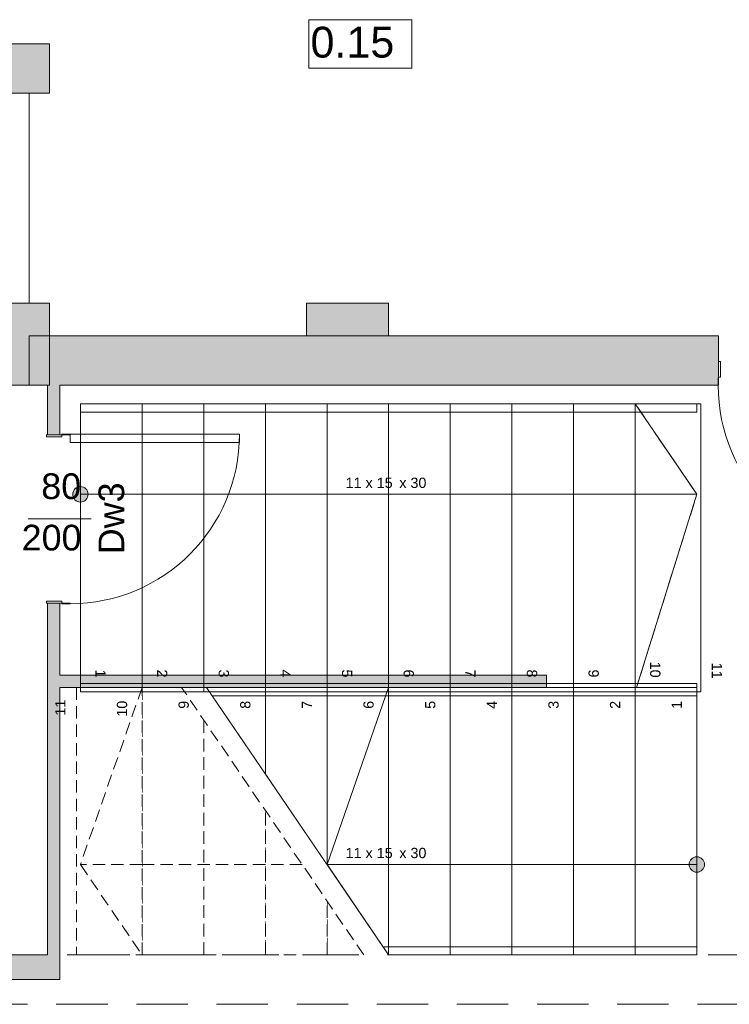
# Model space of a CAD drawing. Header units: millimetres. Extents: x 922208 to 1069538, y -182208 to -99877.
# Tile 230 of 256: x 975441 to 978895, y -133652 to -128864. Entities that reach past the tile are written whole.
import ezdxf

# ---------------------------------------------------------------- set-up
doc = ezdxf.new("R2010")
doc.units = ezdxf.units.MM
doc.header["$MEASUREMENT"] = 0
doc.set_wipeout_variables(frame=1)
for name, pattern in [('HIDDEN', [20, 10, -10]), ('Przerywana długa', [390, 250, -140]), ('Przerywana gęsta', [90, 60, -30]), ('Wipeout_Contour', [1000, 0, -1000])]:
    doc.linetypes.add(name, pattern=pattern)
for name, color, linetype, lineweight in [('IS_POWRÓT', 5, 'HIDDEN', 30), ('Nowe_210-A Pomieszczenia_Nr_pióra__41', 7, 'Continuous', 15), ('Nowe_220-A Ściany_Nr_pióra__19', 255, 'Continuous', 0), ('Nowe_220-A Ściany_Nr_pióra__23', 7, 'Continuous', 15), ('Nowe_220-A Ściany_Nr_pióra__27', 7, 'Continuous', 25), ('Nowe_220-A Ściany_Nr_pióra__3', 7, 'Continuous', 13), ('Nowe_220-A Ściany_Nr_pióra__7', 7, 'Continuous', 13), ('Nowe_250-A Schody Pochylnie_Nr_pióra__1', 7, 'Continuous', 13), ('Nowe_250-A Schody Pochylnie_Nr_pióra__11', 7, 'Continuous', 13), ('Nowe_250-A Schody Pochylnie_Nr_pióra__71', 7, 'Continuous', 13), ('Nowe_250-A Schody Pochylnie_Nr_pióra__91', 7, 'Continuous', 13), ('Nowe_260-A Balustrady_Nr_pióra__91', 7, 'Continuous', 13), ('Nowe_450-K Stropy_Nr_pióra__21', 7, 'Continuous', 25)]:
    doc.layers.add(name, color=color, linetype=linetype, lineweight=lineweight)
doc.layers.add('Nowe_220-A Ściany_Nr_pióra__45', color=7, linetype='Continuous', lineweight=15, true_color=0x40a5ff)
doc.layers.add('Nowe_250-A Schody Pochylnie', color=7, linetype='Continuous')
doc.styles.add('STYL_AUTOMATYCZNY_1', font='arial.ttf')

# ---------------------------------------------------------------- blocks, each defined once
blk = doc.blocks.new('parter01')
at = {"layer": 'Nowe_220-A Ściany_Nr_pióra__19', "linetype": 'Continuous', "lineweight": 0}
for points in [[(974086.55073, -102670.02068), (975586.55073, -102670.02068), (975586.55073, -102430.02068), (974086.55073, -102430.02068)], [(974326.55073, -104090.02068), (975586.55073, -104090.02068), (975586.55073, -103690.02068), (974326.55073, -103690.02068)], [(976836.55073, -103850.02068), (977236.55073, -103850.02068), (977236.55073, -103690.02068), (976836.55073, -103690.02068)], [(975486.55073, -104090.02068), (978842.28427, -104090.02068), (978842.28427, -103850.0207), (975486.55073, -103850.0207)], [(975576.55073, -104090.02068), (975576.55073, -104330.02069), (975636.55072, -104330.02069), (975636.55072, -104090.02068)], [(975576.55073, -106860.02068), (975636.55072, -106860.02068), (975636.55072, -105150.02069), (975576.55073, -105150.02069)], [(974449.08631, -106980.02068), (975636.55073, -106980.02068), (975636.55073, -106860.02068), (974449.08631, -106860.02068)]]:
    blk.add_hatch(color=255, dxfattribs=at).paths.add_polyline_path(points)
at = {"layer": 'Nowe_210-A Pomieszczenia_Nr_pióra__41', "color": 7, "linetype": 'Continuous', "lineweight": 0}
for p, q in [((976848.3824, -102312.16343), (977348.7624, -102312.16343)), ((976848.3824, -102547.87793), (976848.3824, -102312.16343)), ((977348.7624, -102312.16343), (977348.7624, -102547.87793)), ((977348.7624, -102547.87793), (976848.3824, -102547.87793))]:
    blk.add_line(p, q, dxfattribs=at)
at = {"layer": 'Nowe_220-A Ściany_Nr_pióra__23', "color": 7, "linetype": 'Continuous', "lineweight": 0}
for p, q in [((978842.28427, -104090.02068), (978842.28427, -103975.02068)), ((978842.28427, -103975.02068), (978852.28427, -103975.02068)), ((978852.28427, -103975.02068), (978852.28427, -104050.02068)), ((978852.28427, -104050.02068), (978840.28427, -104050.02068)), ((978840.28427, -104050.02068), (978840.28427, -104090.02068)), ((978840.28427, -104090.02068), (978842.28427, -104090.02068)), ((975571.55073, -104330.02068), (975686.55073, -104330.02068)), ((975571.55073, -104340.02068), (975571.55073, -104330.02068)), ((975646.55073, -104340.02068), (975571.55073, -104340.02068)), ((975686.55073, -104328.02068), (975646.55073, -104328.02068)), ((975646.55073, -104328.02068), (975646.55073, -104340.02068)), ((975686.55073, -104330.02068), (975686.55073, -104328.02068)), ((975571.55073, -105140.02068), (975646.55073, -105140.02068)), ((975571.55073, -105150.02068), (975571.55073, -105140.02068)), ((975646.55073, -105140.02068), (975646.55073, -105152.02068)), ((975686.55073, -105150.02068), (975571.55073, -105150.02068)), ((975646.55073, -105152.02068), (975686.55073, -105152.02068)), ((975686.55073, -105152.02068), (975686.55073, -105150.02068))]:
    blk.add_line(p, q, dxfattribs=at)
at = {"layer": 'Nowe_220-A Ściany_Nr_pióra__27', "color": 7, "linetype": 'Continuous', "lineweight": 0}
for p, q in [((978842.28427, -103975.02068), (978842.28427, -103850.02068)), ((978842.28427, -103975.02068), (978842.28427, -103850.02068)), ((978842.28427, -104090.02068), (978842.28427, -103975.02068)), ((978842.28427, -104090.02068), (978842.28427, -103975.02068)), ((978842.28427, -104090.02068), (978842.28427, -103975.02068)), ((975636.55073, -104330.02068), (975576.55073, -104330.02068)), ((975636.55073, -104330.02068), (975576.55073, -104330.02068)), ((975636.55073, -104330.02068), (975576.55073, -104330.02068)), ((975636.55073, -105150.02068), (975576.55073, -105150.02068)), ((975636.55073, -105150.02068), (975576.55073, -105150.02068)), ((975636.55073, -105150.02068), (975576.55073, -105150.02068))]:
    blk.add_line(p, q, dxfattribs=at)
for points in [[(975586.55073, -102430.02068), (974086.55073, -102430.02068)], [(975586.55073, -102670.02068), (975586.55073, -102430.02068)], [(974086.55073, -102670.02068), (975586.55073, -102670.02068)], [(975586.55073, -103690.02068), (974326.55073, -103690.02068)], [(975586.55073, -104090.02068), (975586.55073, -103690.02068)], [(977236.55073, -103690.02068), (976836.55073, -103690.02068)], [(976836.55073, -103690.02068), (976836.55073, -103850.02068)], [(977236.55073, -103850.02068), (977236.55073, -103690.02068)], [(978842.28427, -103850.02068), (975486.55073, -103850.02068)], [(975486.55073, -103850.02068), (975486.55073, -104090.02068)], [(976836.55073, -103850.02068), (977236.55073, -103850.02068)], [(974326.55073, -104090.02068), (975586.55073, -104090.02068)], [(975486.55073, -104090.02068), (975576.55073, -104090.02068)], [(975576.55073, -104090.02068), (975576.55073, -104330.02069)], [(975636.55073, -104090.02068), (978842.28427, -104090.02068)], [(975636.55073, -104330.02069), (975636.55073, -104090.02068)], [(975576.55073, -105150.02069), (975576.55073, -106860.02068)], [(975636.55073, -105500.02068), (975636.55073, -105150.02069)], [(975636.55073, -106860.02068), (975636.55073, -105560.02068)], [(975576.55073, -106860.02068), (974449.08631, -106860.02068)], [(975636.55073, -106980.02068), (975636.55073, -106860.02068)], [(974449.08631, -106980.02068), (975636.55073, -106980.02068)]]:
    blk.add_lwpolyline(points, dxfattribs=at)
for p in [(975636.55073, -104330.02068), (975636.55073, -104330.02068), (975636.55073, -105150.02068), (975636.55073, -105150.02068)]:
    blk.add_point(p, dxfattribs=at)
at = {"layer": 'Nowe_220-A Ściany_Nr_pióra__3', "color": 7, "linetype": 'Continuous', "lineweight": 0}
blk.add_line((975686.55073, -104328.02068), (975686.55073, -104368.02068), dxfattribs=at)
blk.add_arc((979664.28427, -104090.02068), 824, 180, 270, dxfattribs=at)
at = {"layer": 'Nowe_250-A Schody Pochylnie_Nr_pióra__1', "color": 7, "linetype": 'Continuous', "lineweight": 0}
for p, q in [((978736.55073, -104180.02068), (975736.55073, -104180.02068)), ((975736.55073, -104180.02068), (975736.55073, -105580.02068)), ((978736.55073, -105580.02068), (978736.55073, -104180.02068)), ((975736.55073, -105580.02068), (978736.55073, -105580.02068)), ((977236.55075, -106860.02068), (978736.55072, -106860.02068))]:
    blk.add_line(p, q, dxfattribs=at)
at = {"layer": 'Nowe_450-K Stropy_Nr_pióra__21', "color": 7, "linetype": 'Continuous', "lineweight": 0, "flags": 128}
blk.add_lwpolyline([(975486.55073, -103690.02068), (975486.55073, -102670.02068)], dxfattribs=at)
at = {"layer": 'Nowe_450-K Stropy_Nr_pióra__21', "color": 7, "linetype": 'Przerywana długa', "lineweight": 0, "flags": 128}
blk.add_lwpolyline([(974449.08631, -107100.02068), (979821.47731, -107100.02068)], dxfattribs=at)
at = {"layer": 'Nowe_210-A Pomieszczenia_Nr_pióra__41', "color": 7, "linetype": 'Continuous', "lineweight": 0, "insert": (977098.5724, -102346.44915), "char_height": 150, "attachment_point": 2, "style": 'STYL_AUTOMATYCZNY_1'}
blk.add_mtext('\\A1;{\\pqc;\\pt0,25;\\fArial|b0|i0|c238|p0;\\W1.000000;0.15\\fArial|b0|i0|c238|p0;\\W1.000000;\\A1{\\H.66x;\\S^  ;}\\fArial|b0|i0|c238|p0;\\W1.000000;\\fArial|b0|i0|c238|p0;\\W1.000000;\\A1{\\H.66x;\\S^  ;}}', dxfattribs=at)
at = {"layer": 'Nowe_250-A Schody Pochylnie_Nr_pióra__71', "color": 7, "linetype": 'Continuous', "lineweight": 0, "char_height": 50, "attachment_point": 4, "style": 'STYL_AUTOMATYCZNY_1'}
for insert, rotation in [((978834.40791, -105438.83718), 270), ((975638.69355, -105696.20418), 90)]:
    blk.add_mtext('\\A1;{\\pql;\\fArial|b0|i0|c238|p0;\\W1.000000;11}', dxfattribs=dict(at, insert=insert, rotation=rotation))
at = {"color": 254, "linetype": 'Wipeout_Contour', "lineweight": 0, "ltscale": 41389.139578}
blk.add_wipeout([(975736.55073, -105580.02068), (976036.55073, -105580.02068), (976036.55073, -104180.02068), (975736.55073, -104180.02068)], dxfattribs=at).dxf.layer = 'Nowe_250-A Schody Pochylnie'
at = {"layer": 'Nowe_250-A Schody Pochylnie_Nr_pióra__71', "linetype": 'Continuous', "lineweight": 0}
blk.add_hatch(color=7, dxfattribs=at).paths.add_polyline_path([(975736.55073, -104657.52068, 1), (975736.55073, -104582.52068, 1)])
at = {"layer": 'Nowe_220-A Ściany_Nr_pióra__45', "color": 161, "linetype": 'Continuous', "lineweight": 0, "true_color": 0x40a5ff}
blk.add_line((975788.33645, -104740.02068), (975481.95016, -104740.02068), dxfattribs=at)
at = {"layer": 'Nowe_250-A Schody Pochylnie_Nr_pióra__11', "color": 7, "linetype": 'Continuous', "lineweight": 0}
for p, q in [((976036.55073, -104180.02068), (975736.55073, -104180.02068)), ((975736.55073, -104180.02068), (975736.55073, -105580.02068)), ((976036.55073, -105580.02068), (976036.55073, -104180.02068)), ((975736.55073, -105580.02068), (976036.55073, -105580.02068))]:
    blk.add_line(p, q, dxfattribs=at)
blk.add_lwpolyline([(975736.55073, -104657.52068, 1), (975736.55073, -104582.52068, 1)], format="xyb", close=True, dxfattribs=at)
at = {"layer": 'Nowe_220-A Ściany_Nr_pióra__7', "color": 7, "linetype": 'Continuous', "lineweight": 0, "insert": (975951.22664, -104911.49118), "char_height": 125, "attachment_point": 7, "rotation": 90, "style": 'STYL_AUTOMATYCZNY_1'}
blk.add_mtext('\\A1;{\\pql;\\pt0;\\fArial|b0|i0|c238|p0;\\W1.000000;Dw3\\fArial|b0|i0|c238|p0;\\W1.000000;\\fArial|b0|i0|c238|p0;\\W1.000000;\\fArial|b0|i0|c238|p0;\\W1.000000;}', dxfattribs=at)
at = {"layer": 'Nowe_250-A Schody Pochylnie_Nr_pióra__71', "color": 7, "linetype": 'Continuous', "lineweight": 0, "insert": (975834.40791, -105471.88418), "char_height": 50, "attachment_point": 4, "rotation": 270, "style": 'STYL_AUTOMATYCZNY_1'}
blk.add_mtext('\\A1;{\\pql;\\fArial|b0|i0|c238|p0;\\W1.000000;1}', dxfattribs=at)
at = {"color": 254, "linetype": 'Wipeout_Contour', "lineweight": 0, "ltscale": 41489.432698}
blk.add_wipeout([(976036.55073, -105580.02068), (976336.55073, -105580.02068), (976336.55073, -104180.02068), (976036.55073, -104180.02068)], dxfattribs=at).dxf.layer = 'Nowe_250-A Schody Pochylnie'
at = {"layer": 'Nowe_250-A Schody Pochylnie_Nr_pióra__11', "color": 7, "linetype": 'Continuous', "lineweight": 0}
for p, q in [((976336.55073, -104180.02068), (976036.55073, -104180.02068)), ((976036.55073, -104180.02068), (976036.55073, -105580.02068)), ((976336.55073, -105580.02068), (976336.55073, -104180.02068)), ((975736.55073, -104620.02068), (976036.55073, -104620.02068)), ((976036.55073, -105580.02068), (976336.55073, -105580.02068))]:
    blk.add_line(p, q, dxfattribs=at)
at = {"layer": 'Nowe_250-A Schody Pochylnie_Nr_pióra__11', "color": 7, "linetype": 'Przerywana gęsta', "lineweight": 0}
blk.add_line((975736.55073, -104620.02068), (976036.55073, -104620.02068), dxfattribs=at)
at = {"layer": 'Nowe_220-A Ściany_Nr_pióra__7', "color": 7, "linetype": 'Continuous', "lineweight": 0, "char_height": 125, "attachment_point": 7, "style": 'STYL_AUTOMATYCZNY_1'}
for s, insert in [('\\A1;{\\pql;\\pt0;\\fArial|b0|i0|c238|p0;\\W1.000000;80\\fArial|b0|i0|c238|p0;\\W1.000000;\\A1{\\H.66x;\\S^  ;}\\fArial|b0|i0|c238|p0;\\W1.000000;\\fArial|b0|i0|c238|p0;\\W1.000000;}', (975545.86973, -104679.61289)), ('\\A1;{\\pql;\\pt0;\\fArial|b0|i0|c238|p0;\\W1.000000;200\\fArial|b0|i0|c238|p0;\\W1.000000;\\A1{\\H.66x;\\S^  ;}\\fArial|b0|i0|c238|p0;\\W1.000000;\\fArial|b0|i0|c238|p0;\\W1.000000;}', (975450.52923, -104929.61289))]:
    blk.add_mtext(s, dxfattribs=dict(at, insert=insert))
at = {"layer": 'Nowe_250-A Schody Pochylnie_Nr_pióra__71', "color": 7, "linetype": 'Continuous', "lineweight": 0, "insert": (976134.4079, -105471.88418), "char_height": 50, "attachment_point": 4, "rotation": 270, "style": 'STYL_AUTOMATYCZNY_1'}
blk.add_mtext('\\A1;{\\pql;\\fArial|b0|i0|c238|p0;\\W1.000000;2}', dxfattribs=at)
at = {"color": 254, "linetype": 'Wipeout_Contour', "lineweight": 0, "ltscale": 41589.830193}
blk.add_wipeout([(976336.55073, -105580.02068), (976636.55073, -105580.02068), (976636.55073, -104180.02068), (976336.55073, -104180.02068)], dxfattribs=at).dxf.layer = 'Nowe_250-A Schody Pochylnie'
at = {"layer": 'Nowe_220-A Ściany_Nr_pióra__3', "color": 7, "linetype": 'Continuous', "lineweight": 0}
for p, q in [((976510.55073, -104328.02068), (975686.55073, -104328.02068)), ((975686.55073, -104368.02068), (976510.55073, -104368.02068)), ((976510.55073, -104368.02068), (976510.55073, -104328.02068))]:
    blk.add_line(p, q, dxfattribs=at)
blk.add_arc((975686.55073, -104328.02068), 824, 270, 0, dxfattribs=at)
at = {"layer": 'Nowe_250-A Schody Pochylnie_Nr_pióra__11', "color": 7, "linetype": 'Continuous', "lineweight": 0}
for p, q in [((976636.55073, -104180.02068), (976336.55073, -104180.02068)), ((976336.55073, -104180.02068), (976336.55073, -105580.02068)), ((976636.55073, -105580.02068), (976636.55073, -104180.02068)), ((976336.55073, -105580.02068), (976636.55073, -105580.02068))]:
    blk.add_line(p, q, dxfattribs=at)
at = {"layer": 'Nowe_250-A Schody Pochylnie_Nr_pióra__71', "color": 7, "linetype": 'Continuous', "lineweight": 0, "insert": (976433.97264, -105471.88418), "char_height": 50, "attachment_point": 4, "rotation": 270, "style": 'STYL_AUTOMATYCZNY_1'}
blk.add_mtext('\\A1;{\\pql;\\fArial|b0|i0|c238|p0;\\W1.000000;3}', dxfattribs=at)
at = {"color": 254, "linetype": 'Wipeout_Contour', "lineweight": 0, "ltscale": 41690.33131}
blk.add_wipeout([(976636.55073, -105580.02068), (976936.55073, -105580.02068), (976936.55073, -104180.02068), (976636.55073, -104180.02068)], dxfattribs=at).dxf.layer = 'Nowe_250-A Schody Pochylnie'
at = {"layer": 'Nowe_250-A Schody Pochylnie_Nr_pióra__11', "color": 7, "linetype": 'Continuous', "lineweight": 0}
for p, q in [((976936.55073, -104180.02068), (976636.55073, -104180.02068)), ((976636.55073, -104180.02068), (976636.55073, -105580.02068)), ((976936.55073, -105580.02068), (976936.55073, -104180.02068)), ((976636.55073, -105580.02068), (976936.55073, -105580.02068))]:
    blk.add_line(p, q, dxfattribs=at)
at = {"layer": 'Nowe_250-A Schody Pochylnie_Nr_pióra__71', "color": 7, "linetype": 'Continuous', "lineweight": 0, "insert": (976734.4079, -105471.88418), "char_height": 50, "attachment_point": 4, "rotation": 270, "style": 'STYL_AUTOMATYCZNY_1'}
blk.add_mtext('\\A1;{\\pql;\\fArial|b0|i0|c238|p0;\\W1.000000;4}', dxfattribs=at)
at = {"color": 254, "linetype": 'Wipeout_Contour', "lineweight": 0, "ltscale": 41790.935301}
blk.add_wipeout([(976936.55073, -105580.02068), (977236.55073, -105580.02068), (977236.55073, -104180.02068), (976936.55073, -104180.02068)], dxfattribs=at).dxf.layer = 'Nowe_250-A Schody Pochylnie'
at = {"layer": 'Nowe_250-A Schody Pochylnie_Nr_pióra__11', "color": 7, "linetype": 'Continuous', "lineweight": 0}
for p, q in [((977236.55073, -104180.02068), (976936.55073, -104180.02068)), ((976936.55073, -104180.02068), (976936.55073, -105580.02068)), ((977236.55073, -105580.02068), (977236.55073, -104180.02068)), ((976936.55073, -105580.02068), (977236.55073, -105580.02068))]:
    blk.add_line(p, q, dxfattribs=at)
at = {"layer": 'Nowe_250-A Schody Pochylnie_Nr_pióra__71', "color": 7, "linetype": 'Continuous', "lineweight": 0, "insert": (977033.98938, -105471.88418), "char_height": 50, "attachment_point": 4, "rotation": 270, "style": 'STYL_AUTOMATYCZNY_1'}
blk.add_mtext('\\A1;{\\pql;\\fArial|b0|i0|c238|p0;\\W1.000000;5}', dxfattribs=at)
at = {"color": 254, "linetype": 'Wipeout_Contour', "lineweight": 0, "ltscale": 41891.641425}
blk.add_wipeout([(977236.55073, -105580.02068), (977536.55073, -105580.02068), (977536.55073, -104180.02068), (977236.55073, -104180.02068)], dxfattribs=at).dxf.layer = 'Nowe_250-A Schody Pochylnie'
at = {"layer": 'Nowe_250-A Schody Pochylnie_Nr_pióra__11', "color": 7, "linetype": 'Continuous', "lineweight": 0}
for p, q in [((977536.55073, -104180.02068), (977236.55073, -104180.02068)), ((977236.55073, -104180.02068), (977236.55073, -105580.02068)), ((977536.55073, -105580.02068), (977536.55073, -104180.02068)), ((977236.55073, -105580.02068), (977536.55073, -105580.02068))]:
    blk.add_line(p, q, dxfattribs=at)
at = {"layer": 'Nowe_250-A Schody Pochylnie_Nr_pióra__71', "color": 7, "linetype": 'Continuous', "lineweight": 0, "insert": (977236.55073, -104603.74829), "char_height": 50, "attachment_point": 8, "style": 'STYL_AUTOMATYCZNY_1'}
blk.add_mtext('\\A1;{\\pqc;\\pt0,355;\\fArial|b0|i0|c238|p0;\\W1.000000;11 x \\fArial|b0|i0|c238|p0;\\W1.000000;15\\fArial|b0|i0|c238|p0;\\W1.000000;\\A1{\\H.66x;\\S^  ;}\\fArial|b0|i0|c238|p0;\\W1.000000;\\fArial|b0|i0|c238|p0;\\W1.000000; x \\fArial|b0|i0|c238|p0;\\W1.000000;30\\fArial|b0|i0|c238|p0;\\W1.000000;\\A1{\\H.66x;\\S^  ;}\\fArial|b0|i0|c238|p0;\\W1.000000;\\fArial|b0|i0|c238|p0;\\W1.000000;\\fArial|b0|i0|c238|p0;\\W1.000000;\\fArial|b0|i0|c238|p0;\\W1.000000;\\A1{\\H.66x;\\S^  ;}\\fArial|b0|i0|c238|p0;\\W1.000000;}', dxfattribs=at)
at = {"layer": 'Nowe_250-A Schody Pochylnie_Nr_pióra__71', "color": 7, "linetype": 'Continuous', "lineweight": 0, "insert": (977333.98938, -105471.88418), "char_height": 50, "attachment_point": 4, "rotation": 270, "style": 'STYL_AUTOMATYCZNY_1'}
blk.add_mtext('\\A1;{\\pql;\\fArial|b0|i0|c238|p0;\\W1.000000;6}', dxfattribs=at)
at = {"color": 254, "linetype": 'Wipeout_Contour', "lineweight": 0, "ltscale": 41992.448947}
blk.add_wipeout([(977536.55073, -105580.02068), (977836.55073, -105580.02068), (977836.55073, -104180.02068), (977536.55073, -104180.02068)], dxfattribs=at).dxf.layer = 'Nowe_250-A Schody Pochylnie'
at = {"layer": 'Nowe_250-A Schody Pochylnie_Nr_pióra__11', "color": 7, "linetype": 'Continuous', "lineweight": 0}
for p, q in [((977836.55073, -104180.02068), (977536.55073, -104180.02068)), ((977536.55073, -104180.02068), (977536.55073, -105580.02068)), ((977836.55073, -105580.02068), (977836.55073, -104180.02068)), ((977536.55073, -105580.02068), (977836.55073, -105580.02068))]:
    blk.add_line(p, q, dxfattribs=at)
at = {"layer": 'Nowe_250-A Schody Pochylnie_Nr_pióra__71', "color": 7, "linetype": 'Continuous', "lineweight": 0, "insert": (977634.4079, -105471.88418), "char_height": 50, "attachment_point": 4, "rotation": 270, "style": 'STYL_AUTOMATYCZNY_1'}
blk.add_mtext('\\A1;{\\pql;\\fArial|b0|i0|c238|p0;\\W1.000000;7}', dxfattribs=at)
at = {"color": 254, "linetype": 'Wipeout_Contour', "lineweight": 0, "ltscale": 42093.357138}
blk.add_wipeout([(977836.55073, -105580.02068), (978136.55073, -105580.02068), (978136.55073, -104180.02068), (977836.55073, -104180.02068)], dxfattribs=at).dxf.layer = 'Nowe_250-A Schody Pochylnie'
at = {"layer": 'Nowe_220-A Ściany_Nr_pióra__27', "color": 7, "linetype": 'Continuous', "lineweight": 0}
blk.add_lwpolyline([(978005.10727, -105500.02068), (975636.55073, -105500.02068)], dxfattribs=at)
at = {"layer": 'Nowe_250-A Schody Pochylnie_Nr_pióra__11', "color": 7, "linetype": 'Continuous', "lineweight": 0}
for p, q in [((978136.55073, -104180.02068), (977836.55073, -104180.02068)), ((977836.55073, -104180.02068), (977836.55073, -105580.02068)), ((978136.55073, -105580.02068), (978136.55073, -104180.02068)), ((977836.55073, -105580.02068), (978136.55073, -105580.02068))]:
    blk.add_line(p, q, dxfattribs=at)
at = {"layer": 'Nowe_250-A Schody Pochylnie_Nr_pióra__71', "color": 7, "linetype": 'Continuous', "lineweight": 0, "insert": (977933.98938, -105471.88418), "char_height": 50, "attachment_point": 4, "rotation": 270, "style": 'STYL_AUTOMATYCZNY_1'}
blk.add_mtext('\\A1;{\\pql;\\fArial|b0|i0|c238|p0;\\W1.000000;8}', dxfattribs=at)
at = {"color": 254, "linetype": 'Wipeout_Contour', "lineweight": 0, "ltscale": 42194.365277}
blk.add_wipeout([(978436.55073, -104180.02068), (978136.55073, -104180.02068), (978136.55073, -105580.02068), (978436.55073, -105580.02068)], dxfattribs=at).dxf.layer = 'Nowe_250-A Schody Pochylnie'
at = {"layer": 'Nowe_250-A Schody Pochylnie_Nr_pióra__11', "color": 7, "linetype": 'Continuous', "lineweight": 0}
for p, q in [((978436.55073, -104180.02068), (978136.55073, -104180.02068)), ((978136.55073, -104180.02068), (978136.55073, -105580.02068)), ((978436.55073, -105580.02068), (978436.55073, -104180.02068)), ((978136.55073, -105580.02068), (978436.55073, -105580.02068))]:
    blk.add_line(p, q, dxfattribs=at)
at = {"layer": 'Nowe_250-A Schody Pochylnie_Nr_pióra__71', "color": 7, "linetype": 'Continuous', "lineweight": 0, "insert": (978233.98938, -105471.88418), "char_height": 50, "attachment_point": 4, "rotation": 270, "style": 'STYL_AUTOMATYCZNY_1'}
blk.add_mtext('\\A1;{\\pql;\\fArial|b0|i0|c238|p0;\\W1.000000;9}', dxfattribs=at)
at = {"color": 254, "linetype": 'Wipeout_Contour', "lineweight": 0, "ltscale": 63471.142007}
blk.add_wipeout([(978436.55073, -104180.02068), (978436.55073, -105580.02068), (978736.55073, -105580.02068), (978756.55073, -105580.02068), (978756.55073, -104180.02068), (978736.55073, -104180.02068)], dxfattribs=at).dxf.layer = 'Nowe_250-A Schody Pochylnie'
at = {"layer": 'Nowe_250-A Schody Pochylnie_Nr_pióra__1', "color": 7, "linetype": 'Continuous', "lineweight": 0}
for p, q in [((978736.55072, -105560.0207), (976350.1871, -105560.0207)), ((978736.55073, -106860.02068), (978736.55073, -105560.02068))]:
    blk.add_line(p, q, dxfattribs=at)
at = {"layer": 'Nowe_250-A Schody Pochylnie_Nr_pióra__11', "color": 7, "linetype": 'Continuous', "lineweight": 0}
for p, q in [((978436.55073, -104180.02068), (978436.55073, -105580.02068)), ((978736.55073, -104180.02068), (978436.55073, -104180.02068)), ((978736.55073, -104620.02068), (978436.55073, -104180.02068)), ((978756.55073, -104180.02068), (978736.55073, -104180.02068)), ((978756.55073, -105580.02068), (978756.55073, -104180.02068)), ((976036.55073, -104620.02068), (978436.55073, -104620.02068)), ((978436.55073, -104620.02068), (978736.55073, -104620.02068)), ((978436.55073, -105580.02068), (978736.55073, -104620.02068)), ((978436.55073, -105580.02068), (978736.55073, -105580.02068)), ((978736.55073, -105580.02068), (978756.55073, -105580.02068))]:
    blk.add_line(p, q, dxfattribs=at)
at = {"layer": 'Nowe_250-A Schody Pochylnie_Nr_pióra__11', "color": 7, "linetype": 'Przerywana gęsta', "lineweight": 0}
for p, q in [((978736.55073, -104620.02068), (978436.55073, -104180.02068)), ((976036.55073, -104620.02068), (978436.55073, -104620.02068)), ((978436.55073, -104620.02068), (978736.55073, -104620.02068)), ((978436.55073, -105580.02068), (978736.55073, -104620.02068))]:
    blk.add_line(p, q, dxfattribs=at)
at = {"layer": 'Nowe_260-A Balustrady_Nr_pióra__91', "color": 7, "linetype": 'Continuous', "lineweight": 0}
blk.add_lwpolyline([(975736.55073, -104180.02068), (975736.55073, -104220.02068), (978736.55073, -104220.02068), (978736.55073, -104180.02068)], close=True, dxfattribs=at)
at = {"layer": 'Nowe_220-A Ściany_Nr_pióra__7', "color": 7, "linetype": 'Continuous', "lineweight": 0, "insert": (979191.87647, -104190.02068), "char_height": 125, "attachment_point": 7, "rotation": 90, "style": 'STYL_AUTOMATYCZNY_1'}
blk.add_mtext('\\A1;{\\pql;\\pt0;\\fArial|b0|i0|c238|p0;\\W1.000000;80\\fArial|b0|i0|c238|p0;\\W1.000000;\\A1{\\H.66x;\\S^  ;}\\fArial|b0|i0|c238|p0;\\W1.000000;\\fArial|b0|i0|c238|p0;\\W1.000000;}', dxfattribs=at)
at = {"layer": 'Nowe_250-A Schody Pochylnie_Nr_pióra__71', "color": 7, "linetype": 'Continuous', "lineweight": 0, "insert": (978533.98938, -105433.74818), "char_height": 50, "attachment_point": 4, "rotation": 270, "style": 'STYL_AUTOMATYCZNY_1'}
blk.add_mtext('\\A1;{\\pql;\\fArial|b0|i0|c238|p0;\\W1.000000;10}', dxfattribs=at)
at = {"color": 254, "linetype": 'Wipeout_Contour', "lineweight": 0, "ltscale": 42011.597197}
blk.add_wipeout([(978436.55074, -105560.02068), (978436.55074, -106860.02068), (978736.55073, -106860.02068), (978736.55073, -105560.02068)], dxfattribs=at).dxf.layer = 'Nowe_250-A Schody Pochylnie'
at = {"layer": 'Nowe_250-A Schody Pochylnie_Nr_pióra__71', "linetype": 'Continuous', "lineweight": 0}
blk.add_hatch(color=7, dxfattribs=at).paths.add_polyline_path([(978736.55073, -106382.52068, 1), (978736.55073, -106457.52068, 1)])
at = {"layer": 'Nowe_250-A Schody Pochylnie_Nr_pióra__11', "color": 7, "linetype": 'Continuous', "lineweight": 0}
for p, q in [((978736.55073, -105560.02068), (978436.55074, -105560.02068)), ((978436.55074, -105560.02068), (978436.55074, -106860.02068)), ((978736.55073, -106860.02068), (978736.55073, -105560.02068)), ((978436.55074, -106860.02068), (978736.55073, -106860.02068))]:
    blk.add_line(p, q, dxfattribs=at)
blk.add_lwpolyline([(978736.55073, -106382.52068, 1), (978736.55073, -106457.52068, 1)], format="xyb", close=True, dxfattribs=at)
at = {"layer": 'Nowe_250-A Schody Pochylnie_Nr_pióra__71', "color": 7, "linetype": 'Continuous', "lineweight": 0, "insert": (978638.69355, -105663.15718), "char_height": 50, "attachment_point": 4, "rotation": 90, "style": 'STYL_AUTOMATYCZNY_1'}
blk.add_mtext('\\A1;{\\pql;\\fArial|b0|i0|c238|p0;\\W1.000000;1}', dxfattribs=at)
at = {"color": 254, "linetype": 'Wipeout_Contour', "lineweight": 0, "ltscale": 41909.805177}
blk.add_wipeout([(978136.55072, -105560.02068), (978136.55072, -106860.02068), (978436.55071, -106860.02068), (978436.55071, -105560.02068)], dxfattribs=at).dxf.layer = 'Nowe_250-A Schody Pochylnie'
at = {"layer": 'Nowe_250-A Schody Pochylnie_Nr_pióra__11', "color": 7, "linetype": 'Continuous', "lineweight": 0}
for p, q in [((978436.55071, -105560.02068), (978136.55072, -105560.02068)), ((978136.55072, -105560.02068), (978136.55072, -106860.02068)), ((978436.55071, -106860.02068), (978436.55071, -105560.02068)), ((978736.55073, -106420.02068), (978436.55073, -106420.02068)), ((978136.55072, -106860.02068), (978436.55071, -106860.02068))]:
    blk.add_line(p, q, dxfattribs=at)
at = {"layer": 'Nowe_250-A Schody Pochylnie_Nr_pióra__71', "color": 7, "linetype": 'Continuous', "lineweight": 0, "insert": (978338.69355, -105663.15718), "char_height": 50, "attachment_point": 4, "rotation": 90, "style": 'STYL_AUTOMATYCZNY_1'}
blk.add_mtext('\\A1;{\\pql;\\fArial|b0|i0|c238|p0;\\W1.000000;2}', dxfattribs=at)
at = {"color": 254, "linetype": 'Wipeout_Contour', "lineweight": 0, "ltscale": 41808.109756}
blk.add_wipeout([(977836.55074, -105560.02068), (977836.55074, -106860.02068), (978136.55072, -106860.02068), (978136.55072, -105560.02068)], dxfattribs=at).dxf.layer = 'Nowe_250-A Schody Pochylnie'
at = {"layer": 'Nowe_220-A Ściany_Nr_pióra__27', "color": 7, "linetype": 'Continuous', "lineweight": 0}
blk.add_lwpolyline([(978005.10727, -105560.02068), (978005.10727, -105500.02068)], dxfattribs=at)
at = {"layer": 'Nowe_250-A Schody Pochylnie_Nr_pióra__11', "color": 7, "linetype": 'Continuous', "lineweight": 0}
for p, q in [((978136.55072, -105560.02068), (977836.55074, -105560.02068)), ((977836.55074, -105560.02068), (977836.55074, -106860.02068)), ((978136.55072, -106860.02068), (978136.55072, -105560.02068)), ((977836.55074, -106860.02068), (978136.55072, -106860.02068))]:
    blk.add_line(p, q, dxfattribs=at)
at = {"layer": 'Nowe_250-A Schody Pochylnie_Nr_pióra__71', "color": 7, "linetype": 'Continuous', "lineweight": 0, "insert": (978039.12882, -105663.15718), "char_height": 50, "attachment_point": 4, "rotation": 90, "style": 'STYL_AUTOMATYCZNY_1'}
blk.add_mtext('\\A1;{\\pql;\\fArial|b0|i0|c238|p0;\\W1.000000;3}', dxfattribs=at)
at = {"color": 254, "linetype": 'Wipeout_Contour', "lineweight": 0, "ltscale": 41706.511622}
blk.add_wipeout([(977536.55072, -105560.02068), (977536.55072, -106860.02068), (977836.55074, -106860.02068), (977836.55074, -105560.02068)], dxfattribs=at).dxf.layer = 'Nowe_250-A Schody Pochylnie'
at = {"layer": 'Nowe_250-A Schody Pochylnie_Nr_pióra__11', "color": 7, "linetype": 'Continuous', "lineweight": 0}
for p, q in [((977836.55074, -105560.02068), (977536.55072, -105560.02068)), ((977536.55072, -105560.02068), (977536.55072, -106860.02068)), ((977836.55074, -106860.02068), (977836.55074, -105560.02068)), ((977536.55072, -106860.02068), (977836.55074, -106860.02068))]:
    blk.add_line(p, q, dxfattribs=at)
at = {"layer": 'Nowe_250-A Schody Pochylnie_Nr_pióra__71', "color": 7, "linetype": 'Continuous', "lineweight": 0, "insert": (977738.69355, -105663.15718), "char_height": 50, "attachment_point": 4, "rotation": 90, "style": 'STYL_AUTOMATYCZNY_1'}
blk.add_mtext('\\A1;{\\pql;\\fArial|b0|i0|c238|p0;\\W1.000000;4}', dxfattribs=at)
at = {"color": 254, "linetype": 'Wipeout_Contour', "lineweight": 0, "ltscale": 41605.011494}
blk.add_wipeout([(977236.55073, -105560.02068), (977236.55073, -106860.02068), (977536.55072, -106860.02068), (977536.55072, -105560.02068)], dxfattribs=at).dxf.layer = 'Nowe_250-A Schody Pochylnie'
at = {"layer": 'Nowe_250-A Schody Pochylnie_Nr_pióra__11', "color": 7, "linetype": 'Continuous', "lineweight": 0}
for p, q in [((977536.55072, -105560.02068), (977236.55073, -105560.02068)), ((977236.55073, -105560.02068), (977236.55073, -106860.02068)), ((977536.55072, -106860.02068), (977536.55072, -105560.02068)), ((977236.55073, -106860.02068), (977536.55072, -106860.02068))]:
    blk.add_line(p, q, dxfattribs=at)
at = {"layer": 'Nowe_250-A Schody Pochylnie_Nr_pióra__71', "color": 7, "linetype": 'Continuous', "lineweight": 0, "insert": (977439.11208, -105663.15718), "char_height": 50, "attachment_point": 4, "rotation": 90, "style": 'STYL_AUTOMATYCZNY_1'}
blk.add_mtext('\\A1;{\\pql;\\fArial|b0|i0|c238|p0;\\W1.000000;5}', dxfattribs=at)
at = {"color": 254, "linetype": 'Wipeout_Contour', "lineweight": 0, "ltscale": 41527.248086}
blk.add_wipeout([(976936.55071, -105560.02068), (976936.55071, -106420.02065), (977236.55073, -106860.02068), (977236.55073, -105560.02068)], dxfattribs=at).dxf.layer = 'Nowe_250-A Schody Pochylnie'
at = {"layer": 'Nowe_250-A Schody Pochylnie_Nr_pióra__11', "color": 7, "linetype": 'Continuous', "lineweight": 0}
for p, q in [((977236.55073, -105560.02068), (976936.55071, -105560.02068)), ((976936.55071, -105560.02068), (976936.55071, -106420.02065)), ((977236.55073, -106860.02068), (977236.55073, -105560.02068))]:
    blk.add_line(p, q, dxfattribs=at)
at = {"layer": 'Nowe_260-A Balustrady_Nr_pióra__91', "color": 7, "linetype": 'Continuous', "lineweight": 0}
blk.add_lwpolyline([(978736.55073, -106860.02068), (978736.55073, -106820.02068), (977209.278, -106820.02068), (977236.55073, -106860.02068)], close=True, dxfattribs=at)
at = {"layer": 'Nowe_250-A Schody Pochylnie_Nr_pióra__71', "color": 7, "linetype": 'Continuous', "lineweight": 0, "insert": (977139.11208, -105663.15718), "char_height": 50, "attachment_point": 4, "rotation": 90, "style": 'STYL_AUTOMATYCZNY_1'}
blk.add_mtext('\\A1;{\\pql;\\fArial|b0|i0|c238|p0;\\W1.000000;6}', dxfattribs=at)
at = {"layer": 'Nowe_250-A Schody Pochylnie_Nr_pióra__71', "color": 7, "linetype": 'Continuous', "lineweight": 0, "insert": (977236.55073, -106403.74829), "char_height": 50, "attachment_point": 8, "style": 'STYL_AUTOMATYCZNY_1'}
blk.add_mtext('\\A1;{\\pqc;\\pt0,355;\\fArial|b0|i0|c238|p0;\\W1.000000;11 x \\fArial|b0|i0|c238|p0;\\W1.000000;15\\fArial|b0|i0|c238|p0;\\W1.000000;\\A1{\\H.66x;\\S^  ;}\\fArial|b0|i0|c238|p0;\\W1.000000;\\fArial|b0|i0|c238|p0;\\W1.000000; x \\fArial|b0|i0|c238|p0;\\W1.000000;30\\fArial|b0|i0|c238|p0;\\W1.000000;\\A1{\\H.66x;\\S^  ;}\\fArial|b0|i0|c238|p0;\\W1.000000;\\fArial|b0|i0|c238|p0;\\W1.000000;\\fArial|b0|i0|c238|p0;\\W1.000000;\\fArial|b0|i0|c238|p0;\\W1.000000;\\A1{\\H.66x;\\S^  ;}\\fArial|b0|i0|c238|p0;\\W1.000000;}', dxfattribs=at)
at = {"color": 254, "linetype": 'Wipeout_Contour', "lineweight": 0, "ltscale": 31014.473521}
blk.add_wipeout([(977115.51868, -106860.02068), (976936.55073, -106597.53437), (976936.55073, -106860.02068)], dxfattribs=at).dxf.layer = 'Nowe_250-A Schody Pochylnie'
at = {"layer": 'Nowe_250-A Schody Pochylnie_Nr_pióra__91', "color": 7, "linetype": 'Przerywana gęsta', "lineweight": 0}
for p, q in [((976936.55073, -106597.53438), (976936.55073, -106860.02068)), ((976936.55073, -106860.02068), (977115.51868, -106860.02068))]:
    blk.add_line(p, q, dxfattribs=at)
at = {"color": 254, "linetype": 'Wipeout_Contour', "lineweight": 0, "ltscale": 41473.202615}
blk.add_wipeout([(976636.55073, -105560.02068), (976636.55073, -105980.02069), (976936.55071, -106420.02065), (976936.55071, -105560.02068)], dxfattribs=at).dxf.layer = 'Nowe_250-A Schody Pochylnie'
at = {"layer": 'Nowe_250-A Schody Pochylnie_Nr_pióra__11', "color": 7, "linetype": 'Continuous', "lineweight": 0}
for p, q in [((976936.55071, -105560.02068), (976636.55073, -105560.02068)), ((976636.55073, -105560.02068), (976636.55073, -105980.02069)), ((976936.55071, -106420.02065), (976936.55071, -105560.02068))]:
    blk.add_line(p, q, dxfattribs=at)
at = {"layer": 'Nowe_250-A Schody Pochylnie_Nr_pióra__71', "color": 7, "linetype": 'Continuous', "lineweight": 0, "insert": (976838.69355, -105663.15718), "char_height": 50, "attachment_point": 4, "rotation": 90, "style": 'STYL_AUTOMATYCZNY_1'}
blk.add_mtext('\\A1;{\\pql;\\fArial|b0|i0|c238|p0;\\W1.000000;7}', dxfattribs=at)
at = {"color": 254, "linetype": 'Wipeout_Contour', "lineweight": 0, "ltscale": 31071.646078}
blk.add_wipeout([(976350.1871, -105560.02069), (976636.55072, -105980.02064), (976636.55072, -105560.02069)], dxfattribs=at).dxf.layer = 'Nowe_250-A Schody Pochylnie'
at = {"color": 254, "linetype": 'Wipeout_Contour', "lineweight": 0, "ltscale": 41314.016161}
blk.add_wipeout([(976936.55073, -106597.53438), (976636.55072, -106157.53436), (976636.55072, -106860.02068), (976936.55073, -106860.02068)], dxfattribs=at).dxf.layer = 'Nowe_250-A Schody Pochylnie'
at = {"layer": 'Nowe_250-A Schody Pochylnie_Nr_pióra__11', "color": 7, "linetype": 'Continuous', "lineweight": 0}
for p, q in [((976636.55072, -105560.02069), (976350.1871, -105560.02069)), ((976636.55073, -105980.02069), (976636.55073, -105560.02068)), ((977236.55072, -105560.02068), (976936.55073, -106420.02068)), ((978436.55073, -106420.02068), (976936.55073, -106420.02068)), ((976936.55073, -106420.02068), (977236.55072, -106860.02068))]:
    blk.add_line(p, q, dxfattribs=at)
at = {"layer": 'Nowe_250-A Schody Pochylnie_Nr_pióra__91', "color": 7, "linetype": 'Przerywana gęsta', "lineweight": 0}
for p, q in [((976636.55072, -106157.53436), (976636.55072, -106860.02068)), ((976936.55073, -106860.02068), (976936.55073, -106597.53438)), ((976636.55072, -106860.02068), (976936.55073, -106860.02068))]:
    blk.add_line(p, q, dxfattribs=at)
at = {"layer": 'Nowe_250-A Schody Pochylnie_Nr_pióra__71', "color": 7, "linetype": 'Continuous', "lineweight": 0, "insert": (976539.11208, -105663.15718), "char_height": 50, "attachment_point": 4, "rotation": 90, "style": 'STYL_AUTOMATYCZNY_1'}
blk.add_mtext('\\A1;{\\pql;\\fArial|b0|i0|c238|p0;\\W1.000000;8}', dxfattribs=at)
at = {"color": 254, "linetype": 'Wipeout_Contour', "lineweight": 0, "ltscale": 41260.1026}
blk.add_wipeout([(976636.55072, -106157.53436), (976336.55073, -105717.53437), (976336.55073, -106860.02068), (976636.55072, -106860.02068)], dxfattribs=at).dxf.layer = 'Nowe_250-A Schody Pochylnie'
at = {"layer": 'Nowe_250-A Schody Pochylnie_Nr_pióra__91', "color": 7, "linetype": 'Przerywana gęsta', "lineweight": 0}
for p, q in [((976336.55073, -105717.53437), (976336.55073, -106860.02068)), ((976636.55072, -106860.02068), (976636.55072, -106157.53436)), ((976336.55073, -106860.02068), (976636.55072, -106860.02068))]:
    blk.add_line(p, q, dxfattribs=at)
at = {"color": 254, "linetype": 'Wipeout_Contour', "lineweight": 0, "ltscale": 51530.178309}
blk.add_wipeout([(976229.15503, -105560.02069), (976036.55072, -105560.02069), (976036.55072, -106860.02068), (976336.55073, -106860.02068), (976336.55073, -105717.53437)], dxfattribs=at).dxf.layer = 'Nowe_250-A Schody Pochylnie'
at = {"layer": 'Nowe_250-A Schody Pochylnie_Nr_pióra__11', "color": 7, "linetype": 'Przerywana gęsta', "lineweight": 0}
blk.add_line((977115.51867, -106860.02068), (976229.15503, -105560.02068), dxfattribs=at)
at = {"layer": 'Nowe_250-A Schody Pochylnie_Nr_pióra__11', "color": 7, "linetype": 'Continuous', "lineweight": 0}
blk.add_line((977236.55073, -106860.02068), (976350.18709, -105560.02068), dxfattribs=at)
at = {"layer": 'Nowe_250-A Schody Pochylnie_Nr_pióra__91', "color": 7, "linetype": 'Przerywana gęsta', "lineweight": 0}
for p, q in [((976036.55072, -105560.02069), (976036.55072, -106860.02068)), ((976229.15503, -105560.02069), (976036.55072, -105560.02069)), ((976336.55073, -106860.02068), (976336.55073, -105717.53437)), ((976036.55072, -106860.02068), (976336.55073, -106860.02068))]:
    blk.add_line(p, q, dxfattribs=at)
at = {"layer": 'Nowe_260-A Balustrady_Nr_pióra__91', "color": 7, "linetype": 'Continuous', "lineweight": 0}
blk.add_lwpolyline([(978736.55073, -105600.02068), (978736.55073, -105560.02068), (976350.18709, -105560.02068), (976377.45982, -105600.02068)], close=True, dxfattribs=at)
at = {"layer": 'Nowe_250-A Schody Pochylnie_Nr_pióra__71', "color": 7, "linetype": 'Continuous', "lineweight": 0, "insert": (976239.11208, -105663.15718), "char_height": 50, "attachment_point": 4, "rotation": 90, "style": 'STYL_AUTOMATYCZNY_1'}
blk.add_mtext('\\A1;{\\pql;\\fArial|b0|i0|c238|p0;\\W1.000000;9}', dxfattribs=at)
at = {"color": 254, "linetype": 'Wipeout_Contour', "lineweight": 0, "ltscale": 61620.652888}
blk.add_wipeout([(975716.55074, -105560.02069), (975716.55074, -106860.02068), (975736.55074, -106860.02068), (976036.55072, -106860.02068), (976036.55072, -105560.02069), (975736.55074, -105560.02069)], dxfattribs=at).dxf.layer = 'Nowe_250-A Schody Pochylnie'
at = {"layer": 'Nowe_220-A Ściany_Nr_pióra__19', "linetype": 'Continuous', "lineweight": 0}
blk.add_hatch(color=255, dxfattribs=at).paths.add_polyline_path([(975636.55073, -105560.02068), (978005.10727, -105560.02068), (978005.10727, -105500.02068), (975636.55073, -105500.02068)])
at = {"layer": 'Nowe_220-A Ściany_Nr_pióra__27', "color": 7, "linetype": 'Continuous', "lineweight": 0}
blk.add_lwpolyline([(975636.55073, -105560.02068), (978005.10727, -105560.02068)], dxfattribs=at)
at = {"layer": 'Nowe_250-A Schody Pochylnie_Nr_pióra__11', "color": 7, "linetype": 'Przerywana gęsta', "lineweight": 0}
for p, q in [((976036.55073, -105560.02068), (975736.55073, -106420.02068)), ((976036.55073, -106420.02068), (975736.55073, -106420.02068)), ((975736.55073, -106420.02068), (976036.55073, -106860.02068)), ((976815.51867, -106420.02068), (976036.55073, -106420.02068))]:
    blk.add_line(p, q, dxfattribs=at)
at = {"layer": 'Nowe_250-A Schody Pochylnie_Nr_pióra__91', "color": 7, "linetype": 'Przerywana gęsta', "lineweight": 0}
for p, q in [((975736.55074, -105560.02069), (975716.55074, -105560.02069)), ((975716.55074, -105560.02069), (975716.55074, -106860.02068)), ((976036.55072, -105560.02069), (975736.55074, -105560.02069)), ((976036.55072, -106860.02068), (976036.55072, -105560.02069)), ((975716.55074, -106860.02068), (975736.55074, -106860.02068)), ((975736.55074, -106860.02068), (976036.55072, -106860.02068))]:
    blk.add_line(p, q, dxfattribs=at)
at = {"layer": 'Nowe_260-A Balustrady_Nr_pióra__91', "color": 7, "linetype": 'Continuous', "lineweight": 0}
blk.add_lwpolyline([(975736.55073, -105540.02068), (975736.55073, -105580.02068), (978736.55073, -105580.02068), (978736.55073, -105540.02068)], close=True, dxfattribs=at)
at = {"layer": 'Nowe_450-K Stropy_Nr_pióra__21', "color": 7, "linetype": 'Przerywana długa', "lineweight": 0, "flags": 128}
blk.add_lwpolyline([(979821.47731, -106860.02068), (975636.55073, -106860.02068)], dxfattribs=at)
at = {"layer": 'Nowe_250-A Schody Pochylnie_Nr_pióra__71', "color": 7, "linetype": 'Continuous', "lineweight": 0, "insert": (975939.11208, -105701.29318), "char_height": 50, "attachment_point": 4, "rotation": 90, "style": 'STYL_AUTOMATYCZNY_1'}
blk.add_mtext('\\A1;{\\pql;\\fArial|b0|i0|c238|p0;\\W1.000000;10}', dxfattribs=at)

msp = doc.modelspace()

# ---------------------------------------------------------------- block references
at = {"layer": 'IS_POWRÓT', "color": 27, "linetype": 'ByBlock', "lineweight": 30}
msp.add_blockref('parter01', (0, -26552.1), dxfattribs=at)

doc.saveas('drawing.dxf')
